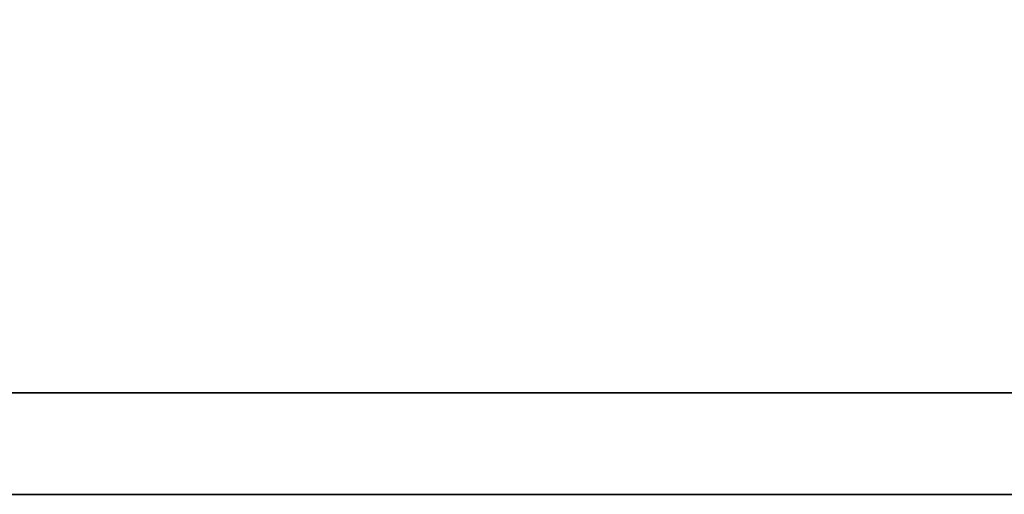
# Model space of a CAD drawing. Header units: millimetres. Extents: x -212 to 3135, y -1694 to 860.
# Tile 34 of 256: x 75.129 to 77.079, y -1668.408 to -1667.467. Entities that reach past the tile are written whole.
import ezdxf

# ---------------------------------------------------------------- set-up
doc = ezdxf.new("R2010")
doc.units = ezdxf.units.MM
doc.layers.add('DIM', color=4, linetype='CONTINUOUS')
doc.layers.add('layer 1', color=7, linetype='CONTINUOUS')

# ---------------------------------------------------------------- blocks, each defined once
blk = doc.blocks.new('TBI MOTION logo(完整正式版)')
at = {"layer": 'layer 1', "color": 22, "lineweight": 35}
blk.add_open_spline([(75.90875, -9.47875), (75.90875, -9.47875), (75.90875, -12.28625), (75.90875, -12.28625), (75.90875, -12.28625), (75.90875, -12.28625), (75.90875, -12.47875), (75.90875, -12.47875), (75.90875, -12.47875), (75.90875, -12.47875), (75.71625, -12.47875), (75.71625, -12.47875), (75.71625, -12.47875), (75.71625, -12.47875), (-88.32875, -12.47875), (-88.32875, -12.47875), (-88.32875, -12.47875), (-88.32875, -12.47875), (-88.32875, -13.29375), (-88.32875, -13.29375), (-88.32875, -13.29375), (-88.32875, -13.29375), (82.89125, -13.29375), (82.89125, -13.29375), (82.89125, -13.29375), (82.89125, -13.29375), (75.90875, -9.47875), (75.90875, -9.47875)], degree=3, knots=[0, 0, 0, 0, 0.1428571, 0.1428571, 0.1428571, 0.1428572, 0.2857143, 0.2857143, 0.2857143, 0.2857143, 0.4285714, 0.4285714, 0.4285714, 0.4285714, 0.5714286, 0.5714286, 0.5714286, 0.5714286, 0.7142857, 0.7142857, 0.7142857, 0.7142857, 0.8571429, 0.8571429, 0.8571429, 0.8571429, 1, 1, 1, 1], dxfattribs=at)

msp = doc.modelspace()

# ---------------------------------------------------------------- block references
at = {"layer": 'DIM', "color": 7, "xscale": 0.246592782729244, "yscale": 0.246592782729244, "zscale": 0.246592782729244}
msp.add_blockref('TBI MOTION logo(完整正式版)', (70.666, -1665.1299), dxfattribs=at)

doc.saveas('drawing.dxf')
